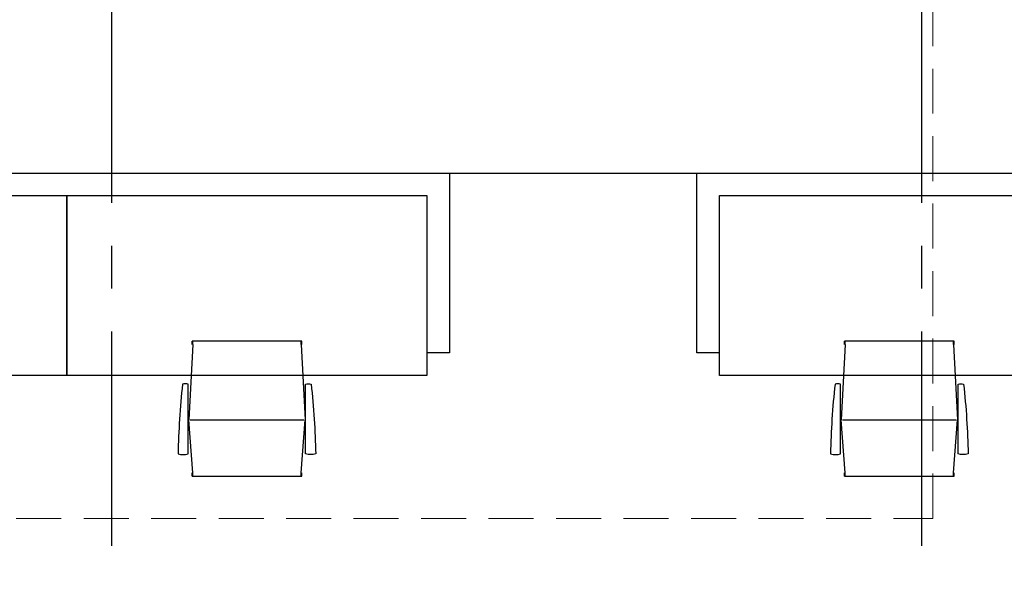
# Model space of a CAD drawing. Header units: millimetres. Extents: x 111285 to 237437, y -9513 to 52045.
# Tile 113 of 117: x 154873 to 159249, y 2277 to 4765. Entities that reach past the tile are written whole.
import ezdxf

# ---------------------------------------------------------------- set-up
doc = ezdxf.new("R2010")
doc.units = ezdxf.units.MM
doc.header["$LTSCALE"] = 100
doc.linetypes.add('CENTER', pattern=[50.8, 31.75, -6.35, 6.35, -6.35])
doc.linetypes.add('DASHED', pattern=[0.75, 0.5, -0.25])
doc.layers.get('0').update_dxf_attribs({"color": 252})
for name, color, linetype in [('0-HOOFDSTRAMIEN', 1, 'CENTER'), ('_79--VASTE-INRICHTING', 1, 'Continuous'), ('_82--LOSSE-INRICHTING', 1, 'Continuous'), ('_89--LOSSE-INRICHTING', 1, 'Continuous')]:
    doc.layers.add(name, color=color, linetype=linetype)

# ---------------------------------------------------------------- blocks, each defined once
blk = doc.blocks.new('U-STRAMIEN')
at = {"layer": '0-HOOFDSTRAMIEN', "ltscale": 0.3}
for points in [[(28800, -4264), (28800, 47464)], [(32400, -4264), (32400, 47464)]]:
    blk.add_lwpolyline(points, dxfattribs=at)
blk = doc.blocks.new('onderlegger beganegrond')
at = {"linetype": 'DASHED', "lineweight": 0, "ltscale": 4}
blk.add_lwpolyline([(7405, 12638), (7405.1, 10637.9), (7405, 10560), (7405, 2547), (7405, 2547), (7405, 2547), (32780, 2547), (32780, 12638)], close=True, dxfattribs=at)
blk = doc.blocks.new('bureaustoel')
at = {"layer": '_89--LOSSE-INRICHTING'}
for p, q in [((2.5, 585), (-14.9, 250)), ((0, 585), (0, 600)), ((0, 600), (486.9, 600)), ((2.5, 585), (2.5, 600)), ((484.4, 585), (484.4, 600)), ((484.4, 585), (501.9, 250)), ((486.9, 585), (486.9, 600)), ((2.5, 15), (-14.9, 250)), ((496.2, 250), (-9.2, 250)), ((484.4, 15), (501.9, 250)), ((0, 0), (0, 15)), ((486.9, 0), (0, 0)), ((2.5, 0), (2.5, 15)), ((484.4, 0), (484.4, 15)), ((486.9, 0), (486.9, 15))]:
    blk.add_line(p, q, dxfattribs=at)
for points in [[(-17.4, 98.6), (-17.4, 408.6, 0.108124), (-42.2, 408.6, 0.022407), (-62.3, 98.3, 0.119571), (-17.4, 98.3, 0.119571)], [(504.6, 98.6), (504.6, 408.6, -0.108124), (529.4, 408.6, -0.022407), (549.5, 98.3, -0.119571), (504.6, 98.3, -0.119571)]]:
    blk.add_lwpolyline(points, format="xyb", dxfattribs=at)

msp = doc.modelspace()

# ---------------------------------------------------------------- linework, layer by layer
at = {"layer": '_79--VASTE-INRICHTING'}
msp.add_line((156782.4, 4083), (157882.4, 4083), dxfattribs=at)
for points in [[(150282.4, 3283), (150182.4, 3283), (150182.4, 4083), (156782.4, 4083), (156782.4, 3283), (156682.4, 3283)], [(157982.4, 3283), (157882.4, 3283), (157882.4, 4083), (164482.4, 4083), (164482.4, 3283), (164382.4, 3283)], [(157982.4, 3283), (157982.4, 3983), (164382.4, 3983), (164382.4, 3283)]]:
    msp.add_lwpolyline(points, dxfattribs=at)
at = {"layer": '_82--LOSSE-INRICHTING'}
for points in [[(153482.4, 3983), (155082.4, 3983), (155082.4, 3183), (153482.4, 3183)], [(155082.4, 3983), (156682.4, 3983), (156682.4, 3183), (155082.4, 3183)], [(157982.4, 3983), (159582.4, 3983), (159582.4, 3183), (157982.4, 3183)]]:
    msp.add_lwpolyline(points, close=True, dxfattribs=at)

# ---------------------------------------------------------------- block references
msp.add_blockref('onderlegger beganegrond', (126152, 0))
at = {"layer": '0-HOOFDSTRAMIEN'}
msp.add_blockref('U-STRAMIEN', (126482, 594), dxfattribs=at)
at = {"layer": '_82--LOSSE-INRICHTING', "xscale": -1}
for p in [(156125.9, 2735.7), (159025.9, 2735.7)]:
    msp.add_blockref('bureaustoel', p, dxfattribs=at)

doc.saveas('drawing.dxf')
